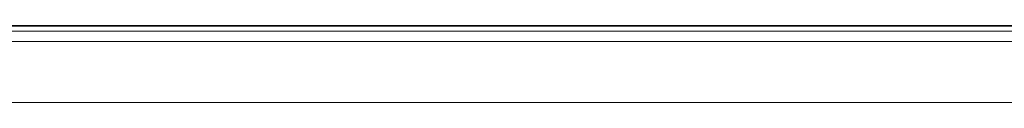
# Model space of a CAD drawing. Header units: millimetres. Extents: x 0 to 2100, y 0 to 1485.
# Tile 38 of 65: x 522.8 to 555.31, y 1329.23 to 1331.78. Entities that reach past the tile are written whole.
import ezdxf

# ---------------------------------------------------------------- set-up
doc = ezdxf.new("R2010")
doc.units = ezdxf.units.MM
doc.header["$LTSCALE"] = 5

msp = doc.modelspace()

# ---------------------------------------------------------------- linework, layer by layer
at = {"color": 7, "linetype": 'Continuous', "lineweight": 15}
for p, q in [((513.243, 1331.778), (581.243, 1331.778)), ((517.88, 1331.758), (576.302, 1331.758)), ((575.411, 1331.594), (518.124, 1331.594)), ((514.55, 1331.249), (660.728, 1331.249)), ((660.728, 1329.232), (514.55, 1329.232))]:
    msp.add_line(p, q, dxfattribs=at)

doc.saveas('drawing.dxf')
